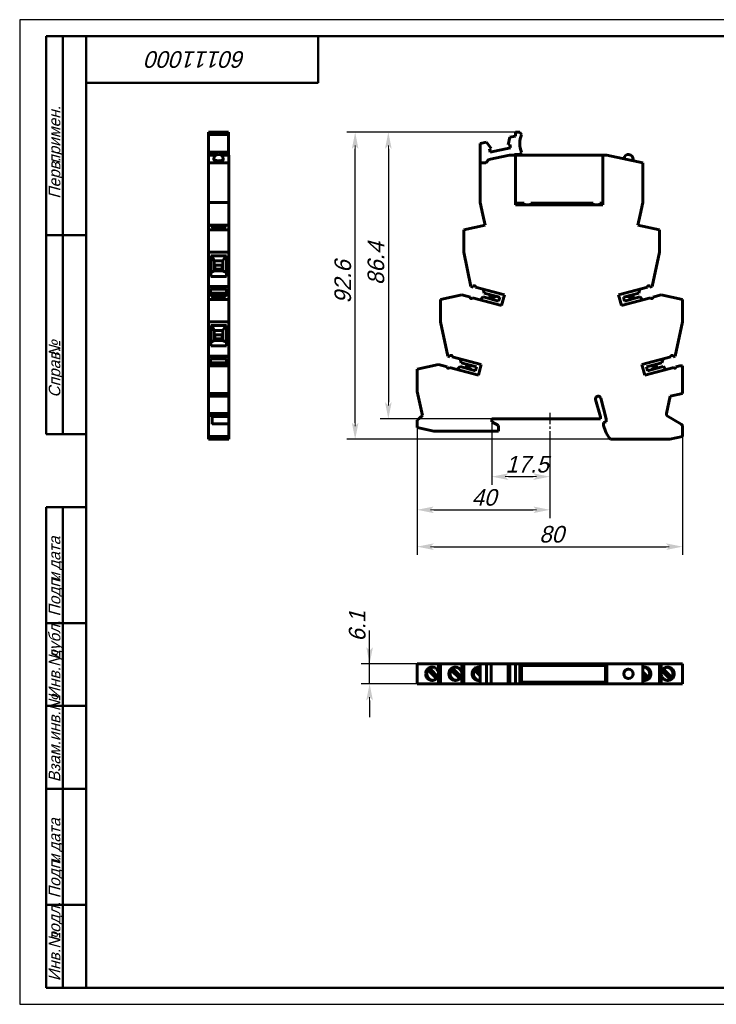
# Model space of a CAD drawing. Header units: millimetres. Extents: x 0 to 420, y 0 to 297.
# Tile 1 of 2: x 0 to 210, y 0 to 297. Entities that reach past the tile are written whole.
import ezdxf

# ---------------------------------------------------------------- set-up
doc = ezdxf.new("R2010")
doc.units = ezdxf.units.MM
doc.linetypes.add('CENTER_per1_scale0.109055', pattern=[5.54, 3.4625, -0.6925, 0.6925, -0.6925])
doc.styles.add('TextStyle_1', font='T-FLEX Type A.TTF', dxfattribs={"oblique": 15, "height": 5})
doc.styles.add('TextStyle_2', font='T-FLEX Type A.TTF', dxfattribs={"oblique": 15, "height": 3.5})
doc.styles.add('TextStyle_8', font='T-FLEX Type A.TTF', dxfattribs={"oblique": 15, "height": 5})
doc.dimstyles.new('DIM_ST_1', dxfattribs={"dimtxt": 5, "dimasz": 5, "dimexe": 2.5, "dimexo": 0, "dimtad": 1, "dimrnd": 0.01, "dimdsep": 46, "dimtxsty": 'TextStyle_1', "dimblk": 'Arrow_3_C7_Status', "dimcen": 0.09, "dimclrd": 7, "dimclre": 7, "dimclrt": 7, "dimazin": 0, "dimtfac": 1, "dimtdec": 0, "dimtmove": 0, "dimatfit": 0, "dimldrblk": 'NONE', "dimfxl": 1, "dimtvp": 1, "dimtolj": 1, "dimarcsym": 0})
doc.dimstyles.new('DIM_ST_2', dxfattribs={"dimtxt": 5, "dimasz": 5, "dimexe": 2.5, "dimexo": 0, "dimtad": 1, "dimrnd": 0.01, "dimdsep": 46, "dimtxsty": 'TextStyle_1', "dimblk": 'Arrow_3_C7_Status', "dimcen": 0.09, "dimclrd": 7, "dimclre": 7, "dimclrt": 7, "dimazin": 0, "dimtfac": 1, "dimtdec": 0, "dimtmove": 0, "dimatfit": 0, "dimldrblk": 'NONE', "dimfxl": 1, "dimtvp": 1, "dimtolj": 1, "dimarcsym": 0})

# ---------------------------------------------------------------- blocks, each defined once
blk = doc.blocks.new('Arrow_3_C7_Status')
at = {"color": 7, "linetype": 'Continuous', "lineweight": 0}
blk.add_line((-1, 0), (-0.8, 0), dxfattribs=at)
at = {"color": 7}
blk.add_solid([(-1, -0.2), (0, 0), (-0.8, 0), (-1, 0.2)], dxfattribs=at)
blk = doc.blocks.new('*D5')
at = {"color": 7, "lineweight": -2}
for p, q in [((142.34, 176.63), (142.34, 156.66)), ((159.84, 172.9), (159.84, 156.66)), ((147.34, 159.16), (154.84, 159.16))]:
    blk.add_line(p, q, dxfattribs=at)
at = {"layer": 'Defpoints', "color": 0}
for p in [(142.34, 176.63), (159.84, 172.9), (159.84, 159.16)]:
    blk.add_point(p, dxfattribs=at)
at = {"color": 7, "lineweight": -2, "xscale": 5, "yscale": 5, "zscale": 5, "rotation": 180}
blk.add_blockref('Arrow_3_C7_Status', (142.34, 159.16), dxfattribs=at)
at = {"color": 7, "lineweight": -2, "xscale": 5, "yscale": 5, "zscale": 5}
blk.add_blockref('Arrow_3_C7_Status', (159.84, 159.16), dxfattribs=at)
blk = doc.blocks.new('_None')
blk = doc.blocks.new('*D6')
at = {"color": 7, "lineweight": -2}
for p, q in [((150.8, 263.03), (98.63, 263.03)), ((101.13, 175.43), (101.13, 258.03)), ((178.06, 170.43), (98.63, 170.43))]:
    blk.add_line(p, q, dxfattribs=at)
at = {"layer": 'Defpoints', "color": 0}
for p in [(101.13, 263.03), (150.8, 263.03), (178.06, 170.43)]:
    blk.add_point(p, dxfattribs=at)
at = {"color": 7, "lineweight": -2, "xscale": 5, "yscale": 5, "zscale": 5}
for p, rotation in [((101.13, 263.03), 90), ((101.13, 170.43), 270)]:
    blk.add_blockref('Arrow_3_C7_Status', p, dxfattribs=dict(at, rotation=rotation))
blk = doc.blocks.new('*D7')
at = {"color": 7, "lineweight": -2}
for p, q in [((149.44, 263.03), (108.63, 263.03)), ((111.13, 258.03), (111.13, 181.63)), ((142.34, 176.63), (108.63, 176.63))]:
    blk.add_line(p, q, dxfattribs=at)
at = {"layer": 'Defpoints', "color": 0}
for p in [(149.44, 263.03), (111.13, 176.63), (142.34, 176.63)]:
    blk.add_point(p, dxfattribs=at)
at = {"color": 7, "lineweight": -2, "xscale": 5, "yscale": 5, "zscale": 5}
for p, rotation in [((111.13, 263.03), 89.99999999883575), ((111.13, 176.63), 269.9999999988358)]:
    blk.add_blockref('Arrow_3_C7_Status', p, dxfattribs=dict(at, rotation=rotation))
blk = doc.blocks.new('*D8')
at = {"color": 7, "lineweight": -2}
for p, q in [((119.84, 174), (119.84, 146.66)), ((159.84, 172.9), (159.84, 146.66)), ((124.84, 149.16), (154.84, 149.16))]:
    blk.add_line(p, q, dxfattribs=at)
at = {"layer": 'Defpoints', "color": 0}
for p in [(119.84, 174), (159.84, 172.9), (159.84, 149.16)]:
    blk.add_point(p, dxfattribs=at)
at = {"color": 7, "lineweight": -2, "xscale": 5, "yscale": 5, "zscale": 5, "rotation": 180}
blk.add_blockref('Arrow_3_C7_Status', (119.84, 149.16), dxfattribs=at)
at = {"color": 7, "lineweight": -2, "xscale": 5, "yscale": 5, "zscale": 5}
blk.add_blockref('Arrow_3_C7_Status', (159.84, 149.16), dxfattribs=at)
blk = doc.blocks.new('*D9')
at = {"color": 7, "lineweight": -2}
for p, q in [((119.84, 174), (119.84, 135.54)), ((199.84, 171.23), (199.84, 135.54)), ((124.84, 138.04), (194.84, 138.04))]:
    blk.add_line(p, q, dxfattribs=at)
at = {"layer": 'Defpoints', "color": 0}
for p in [(119.84, 174), (199.84, 171.23), (199.84, 138.04)]:
    blk.add_point(p, dxfattribs=at)
at = {"color": 7, "lineweight": -2, "xscale": 5, "yscale": 5, "zscale": 5}
for p, rotation in [((119.84, 138.04), 180), ((199.84, 138.04), 360)]:
    blk.add_blockref('Arrow_3_C7_Status', p, dxfattribs=dict(at, rotation=rotation))
blk = doc.blocks.new('*D10')
at = {"color": 7, "lineweight": -2}
for p, q in [((105.48, 102.74), (105.48, 112.74)), ((105.48, 107.74), (105.48, 112.74)), ((119.84, 102.74), (102.98, 102.74)), ((105.48, 96.64), (105.48, 102.74)), ((119.84, 96.64), (102.98, 96.64)), ((105.48, 91.64), (105.48, 86.64))]:
    blk.add_line(p, q, dxfattribs=at)
at = {"layer": 'Defpoints', "color": 0}
for p in [(105.48, 102.74), (119.84, 102.74), (119.84, 96.64)]:
    blk.add_point(p, dxfattribs=at)
at = {"color": 7, "lineweight": -2, "xscale": 5, "yscale": 5, "zscale": 5}
for p, rotation in [((105.48, 102.74), 270.0000000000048), ((105.48, 96.64), 90.00000000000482)]:
    blk.add_blockref('Arrow_3_C7_Status', p, dxfattribs=dict(at, rotation=rotation))
blk = doc.blocks.new('_FR1Страница_1')
at = {"color": 7, "linetype": 'Continuous', "lineweight": 25}
for p, q in [((0, 297), (0, 0)), ((420, 297), (0, 297)), ((0, 0), (420, 0))]:
    blk.add_line(p, q, dxfattribs=at)
at = {"color": 7, "linetype": 'Continuous', "lineweight": 50}
for p, q in [((8, 292), (8, 172)), ((8, 292), (20, 292)), ((13, 292), (13, 172)), ((20, 5), (20, 292)), ((20, 292), (415, 292)), ((90, 278), (90, 292)), ((20, 278), (90, 278)), ((8, 232), (20, 232)), ((8, 172), (20, 172)), ((8, 5), (8, 150)), ((8, 150), (20, 150)), ((13, 150), (13, 5)), ((8, 115), (20, 115)), ((8, 90), (20, 90)), ((20, 65), (8, 65)), ((8, 30), (20, 30)), ((20, 5), (8, 5)), ((415, 5), (20, 5))]:
    blk.add_line(p, q, dxfattribs=at)
at = {"color": 7, "oblique": 15}
for s, height, rotation, style, p in [('60111000', 5, 180, 'TextStyle_8', (68.16, 287.5)), ('примен.', 3.5, 90, 'TextStyle_2', (12.25, 253.52)), ('Перв.', 3.5, 90, 'TextStyle_2', (12.25, 243.01)), ('№', 3.5, 90, 'TextStyle_2', (12.25, 195.27)), ('Справ.', 3.5, 90, 'TextStyle_2', (12.25, 183.01)), ('дата', 3.5, 90, 'TextStyle_2', (12.25, 131.01)), ('Подп.', 3.5, 90, 'TextStyle_2', (12.25, 117)), ('и', 3.5, 90, 'TextStyle_2', (12.25, 127.51)), ('дубл.', 3.5, 90, 'TextStyle_2', (12.25, 104.01)), ('Инв.№', 3.5, 90, 'TextStyle_2', (12.25, 92)), ('Взам.инв.№', 3.5, 90, 'TextStyle_2', (12.25, 67)), ('дата', 3.5, 90, 'TextStyle_2', (12.25, 46.01)), ('Подп.', 3.5, 90, 'TextStyle_2', (12.25, 32)), ('и', 3.5, 90, 'TextStyle_2', (12.25, 42.51)), ('подл.', 3.5, 90, 'TextStyle_2', (12.25, 19.01)), ('Инв.№', 3.5, 90, 'TextStyle_2', (12.25, 7))]:
    blk.add_text(s, height=height, rotation=rotation, dxfattribs=dict(at, style=style)).set_placement(p)
blk = doc.blocks.new('Страница_1')
at = {"color": 7, "linetype": 'Continuous', "lineweight": 60}
for p, q in [((62.978, 263.029), (56.928, 263.029)), ((56.928, 262.345), (56.928, 263.029)), ((62.978, 262.345), (56.928, 262.345)), ((56.928, 259.679), (56.928, 262.345)), ((62.978, 263.029), (62.978, 262.345)), ((62.978, 259.679), (62.978, 262.345)), ((147.735, 261.523), (147.268, 259.272)), ((149.441, 261.885), (147.735, 261.523)), ((150.803, 263.029), (149.441, 263.029)), ((149.441, 263.029), (149.441, 261.885)), ((151.29, 262.345), (150.803, 263.029)), ((56.928, 257.012), (56.928, 259.679)), ((62.978, 257.012), (62.978, 259.679)), ((140.772, 260.043), (138.841, 259.632)), ((138.841, 259.632), (138.841, 253.829)), ((142.114, 258.176), (140.772, 260.043)), ((147.268, 259.272), (147.784, 259.381)), ((147.784, 259.381), (148.007, 258.335)), ((56.903, 256.134), (59.215, 256.134)), ((56.903, 256.134), (56.903, 253.829)), ((56.928, 256.329), (56.928, 257.012)), ((62.978, 257.012), (56.928, 257.012)), ((56.928, 256.129), (56.928, 256.329)), ((59.736, 256.329), (56.928, 256.329)), ((57.403, 256.134), (57.403, 256.329)), ((62.978, 256.329), (60.178, 256.329)), ((60.693, 256.134), (63.003, 256.134)), ((62.503, 256.329), (62.503, 256.134)), ((62.978, 257.012), (62.978, 256.329)), ((62.978, 256.329), (62.978, 256.129)), ((63.003, 256.134), (63.003, 253.829)), ((141.468, 254.806), (147.691, 256.129)), ((141.598, 258.066), (142.114, 258.176)), ((141.82, 257.02), (141.598, 258.066)), ((148.007, 258.335), (141.82, 257.02)), ((149.291, 256.129), (147.691, 256.129)), ((149.291, 256.129), (149.175, 256.329)), ((149.175, 256.329), (150.803, 256.329)), ((149.491, 255.782), (149.291, 256.129)), ((149.355, 256.129), (175.93, 256.129)), ((149.491, 255.782), (149.491, 241.129)), ((150.803, 256.329), (151.29, 257.012)), ((175.994, 256.134), (175.791, 255.782)), ((175.791, 255.782), (175.791, 241.129)), ((175.994, 256.134), (176.994, 256.134)), ((176.994, 256.134), (187.841, 253.829)), ((56.903, 253.829), (56.903, 241.85)), ((56.903, 253.829), (63.003, 253.829)), ((58.553, 254.948), (58.553, 254.749)), ((61.353, 254.749), (61.353, 254.948)), ((63.003, 253.829), (63.003, 241.85)), ((138.841, 253.829), (138.941, 253.829)), ((138.841, 241.85), (138.841, 253.779)), ((138.941, 253.779), (138.841, 253.779)), ((138.941, 253.829), (140.491, 253.829)), ((138.941, 253.829), (138.941, 253.779)), ((140.491, 253.829), (141.468, 254.806)), ((184.89, 254.456), (184.926, 254.804)), ((187.841, 253.829), (187.841, 241.85)), ((56.903, 238.129), (56.903, 241.85)), ((56.903, 241.85), (63.003, 241.85)), ((63.003, 241.85), (63.003, 238.129)), ((138.841, 241.85), (139.632, 238.129)), ((152.061, 241.629), (149.491, 241.629)), ((175.791, 241.129), (149.491, 241.129)), ((150.031, 241.629), (150.031, 241.129)), ((151.051, 241.629), (151.051, 241.129)), ((152.061, 241.629), (152.061, 241.129)), ((172.851, 241.629), (154.061, 241.629)), ((154.061, 241.129), (154.061, 241.629)), ((155.071, 241.629), (155.071, 241.129)), ((156.091, 241.629), (156.091, 241.129)), ((159.441, 241.329), (159.241, 241.129)), ((160.111, 241.329), (159.441, 241.329)), ((160.111, 241.629), (160.111, 241.129)), ((161.131, 241.629), (161.131, 241.129)), ((171.731, 241.629), (171.731, 241.129)), ((172.191, 241.629), (172.191, 241.129)), ((172.851, 241.629), (172.851, 241.129)), ((174.851, 241.129), (174.851, 241.629)), ((175.791, 241.629), (174.851, 241.629)), ((175.511, 241.629), (175.511, 241.129)), ((187.05, 238.129), (187.841, 241.85)), ((56.903, 235.001), (56.903, 238.129)), ((63.003, 238.129), (63.003, 235.001)), ((139.632, 238.129), (140.297, 235.001)), ((186.385, 235.001), (187.05, 238.129)), ((56.903, 235.001), (59.953, 235.001)), ((56.903, 235.001), (56.903, 233.629)), ((59.953, 235.001), (63.003, 235.001)), ((63.003, 235.001), (63.003, 233.629)), ((133.841, 233.629), (140.297, 235.001)), ((186.385, 235.001), (192.841, 233.629)), ((56.903, 233.629), (56.903, 226.895)), ((63.003, 233.629), (56.903, 233.629)), ((63.003, 233.629), (63.003, 226.895)), ((133.841, 233.629), (133.841, 226.895)), ((192.841, 233.629), (192.841, 226.895)), ((63.003, 226.895), (56.903, 226.895)), ((56.903, 226.895), (56.903, 216.526)), ((57.603, 225.806), (57.603, 219.583)), ((62.303, 225.806), (57.603, 225.806)), ((57.777, 225.806), (58.653, 224.237)), ((62.128, 225.806), (61.253, 224.237)), ((62.303, 219.583), (62.303, 225.806)), ((63.003, 226.895), (63.003, 216.526)), ((136.045, 216.526), (133.841, 226.895)), ((192.841, 226.895), (190.637, 216.526)), ((58.653, 224.237), (61.253, 224.237)), ((58.653, 224.237), (58.653, 221.205)), ((58.853, 222.951), (58.653, 223.146)), ((58.853, 222.951), (58.853, 221.726)), ((61.053, 222.951), (58.853, 222.951)), ((61.253, 223.146), (61.053, 222.951)), ((61.053, 222.951), (61.053, 221.726)), ((61.253, 224.237), (61.253, 221.205)), ((57.603, 220.742), (58.653, 221.205)), ((58.653, 221.921), (58.853, 221.726)), ((61.253, 221.498), (58.653, 221.498)), ((61.253, 221.205), (58.653, 221.205)), ((58.853, 221.726), (61.053, 221.726)), ((61.053, 221.726), (61.253, 221.921)), ((62.303, 220.742), (61.253, 221.205)), ((57.603, 219.583), (62.303, 219.583)), ((56.903, 216.526), (56.903, 216.354)), ((63.003, 216.526), (56.903, 216.526)), ((63.003, 216.354), (56.903, 216.354)), ((56.903, 216.348), (56.903, 216.32)), ((56.903, 216.32), (56.903, 214.001)), ((63.003, 216.32), (56.903, 216.32)), ((56.903, 214.001), (56.903, 212.629)), ((59.953, 214.001), (56.903, 214.001)), ((57.553, 215.69), (57.553, 214.519)), ((62.353, 215.69), (57.553, 215.69)), ((57.553, 214.519), (57.553, 214.001)), ((57.553, 214.519), (62.353, 214.519)), ((58.503, 214.159), (61.403, 214.159)), ((58.503, 214.001), (58.503, 214.159)), ((63.003, 214.001), (59.953, 214.001)), ((61.403, 214.159), (61.403, 214.001)), ((62.353, 214.519), (62.353, 215.69)), ((62.353, 214.001), (62.353, 214.519)), ((63.003, 216.526), (63.003, 216.354)), ((63.003, 216.348), (63.003, 216.32)), ((63.003, 216.32), (63.003, 214.001)), ((63.003, 214.001), (63.003, 212.629)), ((126.841, 212.629), (133.297, 214.001)), ((133.297, 214.001), (135.856, 213.315)), ((136.686, 216.354), (136.045, 216.526)), ((136.745, 216.574), (136.686, 216.354)), ((137.393, 216.32), (137.405, 216.41)), ((146.126, 213.98), (137.393, 216.32)), ((139.753, 215.687), (140.067, 214.516)), ((144.697, 213.276), (140.067, 214.516)), ((141.401, 214.159), (141.828, 213.731)), ((146.126, 213.98), (145.272, 210.792)), ((189.289, 216.32), (180.554, 213.979)), ((181.408, 210.792), (180.554, 213.979)), ((186.625, 214.519), (181.984, 213.276)), ((184.853, 213.731), (185.281, 214.159)), ((186.939, 215.69), (186.625, 214.519)), ((189.277, 216.41), (189.289, 216.32)), ((189.996, 216.354), (189.937, 216.574)), ((190.637, 216.526), (189.996, 216.354)), ((190.825, 213.315), (193.385, 214.001)), ((193.385, 214.001), (199.841, 212.629)), ((63.003, 212.629), (56.903, 212.629)), ((56.903, 212.629), (56.903, 205.895)), ((63.003, 212.629), (63.003, 205.895)), ((126.841, 212.629), (126.841, 205.895)), ((135.856, 213.315), (135.844, 213.225)), ((136.533, 213.134), (145.272, 210.792)), ((139.756, 213.357), (138.899, 212.5)), ((139.756, 213.357), (144.387, 212.116)), ((141.079, 213.003), (141.676, 213.163)), ((142.217, 213.087), (143.395, 212.382)), ((142.334, 213.526), (143.683, 213.547)), ((144.387, 212.116), (144.697, 213.276)), ((181.408, 210.792), (190.149, 213.134)), ((181.984, 213.276), (182.295, 212.116)), ((182.295, 212.116), (186.936, 213.36)), ((182.998, 213.547), (184.347, 213.526)), ((183.287, 212.382), (184.465, 213.087)), ((185.006, 213.163), (185.603, 213.003)), ((186.936, 213.36), (187.793, 212.503)), ((190.837, 213.225), (190.825, 213.315)), ((199.841, 212.629), (199.841, 205.895)), ((56.903, 205.895), (56.903, 195.526)), ((63.003, 205.895), (56.903, 205.895)), ((63.003, 205.895), (63.003, 195.526)), ((129.045, 195.526), (126.841, 205.895)), ((199.841, 205.895), (197.637, 195.526)), ((62.303, 204.806), (57.603, 204.806)), ((57.603, 204.806), (57.603, 198.583)), ((57.777, 204.806), (58.653, 203.237)), ((58.653, 203.237), (61.253, 203.237)), ((58.653, 203.237), (58.653, 200.205)), ((58.853, 201.951), (58.653, 202.146)), ((61.253, 202.146), (61.053, 201.951)), ((62.128, 204.806), (61.253, 203.237)), ((61.253, 203.237), (61.253, 200.205)), ((62.303, 198.583), (62.303, 204.806)), ((57.603, 199.742), (58.653, 200.205)), ((58.653, 200.921), (58.853, 200.726)), ((61.253, 200.498), (58.653, 200.498)), ((61.253, 200.205), (58.653, 200.205)), ((58.853, 201.951), (58.853, 200.726)), ((61.053, 201.951), (58.853, 201.951)), ((58.853, 200.726), (61.053, 200.726)), ((61.053, 201.951), (61.053, 200.726)), ((61.053, 200.726), (61.253, 200.921)), ((62.303, 199.742), (61.253, 200.205)), ((57.603, 198.583), (62.303, 198.583)), ((56.903, 195.526), (56.903, 195.354)), ((63.003, 195.526), (56.903, 195.526)), ((63.003, 195.354), (56.903, 195.354)), ((56.903, 195.348), (56.903, 195.32)), ((63.003, 195.32), (56.903, 195.32)), ((56.903, 192.979), (56.903, 195.32)), ((57.553, 194.69), (57.553, 193.519)), ((57.553, 194.69), (62.353, 194.69)), ((57.553, 193.519), (57.553, 192.629)), ((57.553, 193.519), (62.353, 193.519)), ((58.503, 193.159), (61.403, 193.159)), ((58.503, 192.731), (58.503, 193.159)), ((61.403, 193.159), (61.403, 192.731)), ((62.353, 193.519), (62.353, 194.69)), ((62.353, 192.629), (62.353, 193.519)), ((63.003, 195.526), (63.003, 195.354)), ((63.003, 195.348), (63.003, 195.32)), ((63.003, 195.32), (63.003, 192.979)), ((129.686, 195.354), (129.045, 195.526)), ((129.745, 195.574), (129.686, 195.354)), ((130.393, 195.32), (130.405, 195.41)), ((130.393, 195.32), (139.128, 192.979)), ((132.753, 194.687), (133.067, 193.516)), ((137.697, 192.276), (133.067, 193.516)), ((134.401, 193.159), (134.828, 192.731)), ((187.554, 192.979), (196.289, 195.32)), ((193.625, 193.519), (188.984, 192.276)), ((191.853, 192.731), (192.281, 193.159)), ((193.939, 194.69), (193.625, 193.519)), ((196.277, 195.41), (196.289, 195.32)), ((196.996, 195.354), (196.937, 195.574)), ((197.637, 195.526), (196.996, 195.354)), ((56.903, 192.634), (56.903, 192.979)), ((56.903, 192.979), (57.553, 192.979)), ((56.903, 192.629), (63.003, 192.629)), ((56.903, 192.629), (56.903, 184.229)), ((58.503, 192.731), (58.503, 192.628)), ((61.403, 192.731), (61.403, 192.627)), ((63.003, 192.979), (62.353, 192.979)), ((63.003, 192.979), (63.003, 192.634)), ((63.003, 192.629), (63.003, 184.229)), ((119.841, 191.629), (126.297, 193.001)), ((119.841, 191.629), (119.841, 184.895)), ((126.297, 193.001), (128.856, 192.315)), ((128.856, 192.315), (128.844, 192.225)), ((129.533, 192.134), (138.274, 189.792)), ((132.756, 192.357), (131.899, 191.5)), ((132.756, 192.357), (137.387, 191.116)), ((134.079, 192.003), (134.676, 192.163)), ((135.217, 192.087), (136.395, 191.382)), ((135.334, 192.526), (136.683, 192.547)), ((137.387, 191.116), (137.697, 192.276)), ((139.128, 192.979), (138.274, 189.792)), ((188.408, 189.792), (187.554, 192.979)), ((188.408, 189.792), (197.149, 192.134)), ((188.984, 192.276), (189.295, 191.116)), ((189.295, 191.116), (193.936, 192.36)), ((189.998, 192.547), (191.347, 192.526)), ((191.465, 192.087), (190.287, 191.382)), ((192.603, 192.003), (192.006, 192.163)), ((193.936, 192.36), (194.793, 191.503)), ((197.825, 192.315), (198.996, 192.629)), ((197.837, 192.225), (197.825, 192.315)), ((199.841, 192.629), (198.996, 192.629)), ((199.841, 192.629), (199.841, 184.229)), ((56.903, 184.229), (56.903, 183.433)), ((56.903, 184.229), (63.003, 184.229)), ((63.003, 184.229), (63.003, 183.433)), ((119.841, 184.895), (121.395, 177.583)), ((199.841, 184.229), (196.059, 183.433)), ((56.903, 183.433), (56.903, 178.162)), ((56.903, 183.433), (63.003, 183.433)), ((63.003, 183.433), (63.003, 178.162)), ((173.621, 182.413), (173.591, 182.629)), ((173.621, 182.413), (175.082, 177.197)), ((176.841, 176.629), (175.163, 182.837)), ((196.059, 183.433), (194.95, 178.162)), ((63.003, 178.162), (56.903, 178.162)), ((56.903, 177.623), (56.903, 178.162)), ((56.903, 177.623), (58.053, 177.623)), ((56.903, 177.623), (56.903, 175.029)), ((58.053, 177.623), (58.053, 175.029)), ((63.003, 177.293), (58.053, 177.293)), ((63.003, 178.162), (63.003, 177.293)), ((63.003, 175.142), (63.003, 177.293)), ((119.841, 176.183), (121.395, 177.583)), ((119.841, 174.002), (119.841, 176.183)), ((142.341, 176.629), (142.341, 175.729)), ((175.082, 176.629), (142.341, 176.629)), ((142.341, 175.729), (144.341, 174.574)), ((175.082, 176.629), (175.082, 177.197)), ((176.041, 175.464), (176.841, 175.679)), ((176.041, 174.59), (176.041, 175.464)), ((176.841, 175.679), (176.841, 176.629)), ((194.949, 177.623), (194.95, 178.162)), ((194.949, 177.623), (199.441, 175.029)), ((56.903, 174.337), (56.903, 175.029)), ((56.903, 174.337), (56.903, 171.229)), ((63.003, 175.137), (58.053, 175.137)), ((63.003, 175.137), (63.003, 174.337)), ((63.003, 174.337), (63.003, 171.229)), ((124.891, 172.929), (119.841, 174.002)), ((144.341, 172.929), (124.891, 172.929)), ((144.341, 174.574), (144.341, 172.929)), ((199.841, 174.337), (199.841, 171.229)), ((56.903, 171.229), (56.903, 170.429)), ((63.003, 171.229), (56.903, 171.229)), ((63.003, 170.429), (56.903, 170.429)), ((63.003, 171.229), (63.003, 170.429)), ((196.041, 170.429), (178.058, 170.429)), ((199.841, 171.229), (196.041, 170.429)), ((119.841, 102.742), (126.297, 102.742)), ((119.841, 96.642), (119.841, 102.742)), ((123.6, 101.332), (126.085, 98.791)), ((126.297, 102.742), (126.835, 102.742)), ((126.297, 99.692), (126.297, 102.742)), ((126.841, 96.642), (126.841, 102.742)), ((126.841, 102.742), (133.297, 102.742)), ((133.085, 98.791), (130.6, 101.332)), ((133.297, 102.742), (133.835, 102.742)), ((133.297, 99.692), (133.297, 102.742)), ((133.841, 102.742), (138.835, 102.742)), ((133.841, 96.642), (133.841, 102.742)), ((138.841, 100.063), (137.6, 101.332)), ((138.841, 102.742), (140.441, 102.742)), ((138.841, 102.742), (138.841, 102.723)), ((138.841, 102.717), (138.841, 96.667)), ((138.841, 102.717), (140.772, 102.717)), ((140.441, 102.742), (141.468, 102.742)), ((140.441, 102.742), (140.441, 102.717)), ((140.772, 102.717), (142.114, 102.717)), ((140.772, 102.717), (140.772, 96.667)), ((141.468, 102.717), (141.468, 102.742)), ((141.468, 102.742), (147.691, 102.742)), ((142.114, 102.717), (142.114, 96.667)), ((142.12, 102.717), (147.262, 102.717)), ((147.268, 102.717), (147.735, 102.717)), ((147.268, 102.717), (147.268, 96.667)), ((147.691, 102.717), (147.691, 102.742)), ((147.691, 102.742), (149.291, 102.742)), ((147.735, 102.717), (147.735, 96.667)), ((147.735, 102.717), (149.441, 102.717)), ((149.291, 102.742), (149.491, 102.742)), ((149.291, 102.742), (149.291, 102.717)), ((149.441, 102.717), (150.803, 102.717)), ((149.441, 96.667), (149.441, 102.717)), ((149.491, 102.717), (149.491, 102.742)), ((149.491, 102.742), (175.791, 102.742)), ((150.803, 102.717), (150.803, 96.667)), ((150.803, 102.717), (151.29, 102.717)), ((151.29, 102.717), (151.29, 96.667)), ((176.641, 102.192), (151.29, 102.192)), ((175.791, 102.742), (175.994, 102.742)), ((175.791, 102.742), (175.791, 102.242)), ((175.791, 102.242), (175.994, 102.242)), ((175.994, 102.742), (176.994, 102.742)), ((175.994, 102.242), (175.994, 102.742)), ((175.994, 102.242), (176.791, 102.242)), ((176.641, 97.192), (176.641, 102.192)), ((176.791, 102.242), (176.791, 97.142)), ((176.994, 102.742), (187.841, 102.742)), ((176.994, 96.642), (176.994, 102.742)), ((183.533, 101.092), (183.513, 101.092)), ((187.841, 96.642), (187.841, 102.742)), ((187.847, 102.742), (192.841, 102.742)), ((192.841, 102.742), (192.841, 96.642)), ((192.847, 102.742), (193.385, 102.742)), ((193.385, 102.742), (193.385, 99.692)), ((193.385, 102.742), (199.841, 102.742)), ((193.909, 101.051), (196.358, 98.547)), ((196.566, 98.547), (194.013, 101.157)), ((199.841, 102.742), (199.841, 96.642)), ((125.669, 98.227), (123.116, 100.837)), ((123.116, 100.837), (123.324, 100.837)), ((125.773, 98.333), (123.324, 100.837)), ((126.297, 96.642), (126.297, 99.692)), ((130.116, 100.837), (130.324, 100.837)), ((130.116, 100.837), (132.669, 98.227)), ((132.773, 98.333), (130.324, 100.837)), ((133.297, 96.642), (133.297, 99.692)), ((137.116, 100.837), (138.841, 99.074)), ((137.116, 100.837), (137.324, 100.837)), ((138.841, 99.286), (137.324, 100.837)), ((183.513, 98.292), (183.533, 98.292)), ((189.566, 98.547), (187.841, 100.311)), ((187.841, 100.098), (189.358, 98.547)), ((187.841, 99.321), (189.082, 98.052)), ((189.566, 98.547), (189.358, 98.547)), ((193.385, 99.692), (193.385, 96.642)), ((193.597, 100.593), (196.082, 98.052)), ((196.566, 98.547), (196.358, 98.547)), ((119.841, 96.642), (126.297, 96.642)), ((126.297, 96.642), (126.835, 96.642)), ((126.841, 96.642), (133.297, 96.642)), ((133.297, 96.642), (133.835, 96.642)), ((133.841, 96.642), (138.835, 96.642)), ((140.772, 96.667), (138.841, 96.667)), ((138.841, 96.662), (138.841, 96.642)), ((138.941, 96.642), (138.841, 96.642)), ((138.941, 96.642), (138.941, 96.667)), ((138.941, 96.642), (140.491, 96.642)), ((140.491, 96.642), (140.491, 96.667)), ((140.491, 96.642), (141.468, 96.642)), ((142.114, 96.667), (140.772, 96.667)), ((141.468, 96.642), (141.468, 96.667)), ((141.468, 96.642), (147.691, 96.642)), ((147.262, 96.667), (142.12, 96.667)), ((147.735, 96.667), (147.268, 96.667)), ((147.691, 96.642), (147.691, 96.667)), ((149.291, 96.642), (147.691, 96.642)), ((149.441, 96.667), (147.735, 96.667)), ((149.291, 96.667), (149.291, 96.642)), ((149.491, 96.642), (149.291, 96.642)), ((150.803, 96.667), (149.441, 96.667)), ((149.491, 96.642), (149.491, 96.667)), ((175.791, 96.642), (149.491, 96.642)), ((151.29, 96.667), (150.803, 96.667)), ((151.29, 97.192), (176.641, 97.192)), ((175.791, 97.142), (175.791, 96.642)), ((175.994, 97.142), (175.791, 97.142)), ((175.994, 96.642), (175.791, 96.642)), ((176.791, 97.142), (175.994, 97.142)), ((175.994, 96.642), (175.994, 97.142)), ((175.994, 96.642), (176.994, 96.642)), ((176.994, 96.642), (187.841, 96.642)), ((187.847, 96.642), (192.841, 96.642)), ((192.847, 96.642), (193.385, 96.642)), ((193.385, 96.642), (199.841, 96.642))]:
    blk.add_line(p, q, dxfattribs=at)
at = {"color": 7, "linetype": 'CENTER_per1_scale0.109055', "lineweight": 25}
blk.add_line((159.841, 178.439), (159.841, 172.899), dxfattribs=at)
blk.add_line((159.841, 178.439), (159.841, 172.899), dxfattribs=at)
at = {"color": 7, "lineweight": 60, "flags": 128}
for points in [[(59.953, 254.456), (59.827, 254.457), (59.698, 254.461), (59.567, 254.467), (59.437, 254.477), (59.31, 254.489), (59.186, 254.504), (59.07, 254.521), (58.963, 254.542), (58.866, 254.564), (58.781, 254.589), (58.709, 254.614), (58.651, 254.641), (58.607, 254.668), (58.576, 254.695), (58.558, 254.722), (58.553, 254.749)], [(61.353, 254.749), (61.346, 254.719), (61.325, 254.69), (61.29, 254.662), (61.244, 254.636), (61.186, 254.61), (61.119, 254.587), (61.039, 254.564), (60.947, 254.543), (60.844, 254.523), (60.732, 254.506), (60.612, 254.49), (60.485, 254.478), (60.353, 254.468), (60.219, 254.461), (60.085, 254.457), (59.953, 254.456)], [(59.953, 235.001), (59.757, 234.999), (59.562, 234.993), (59.372, 234.983), (59.187, 234.969), (59.01, 234.952), (58.841, 234.931), (58.684, 234.907), (58.538, 234.879), (58.407, 234.849), (58.29, 234.816), (58.189, 234.781), (58.105, 234.744), (58.039, 234.706), (57.991, 234.666), (57.962, 234.626), (57.953, 234.585), (57.962, 234.544), (57.991, 234.504), (58.039, 234.464), (58.105, 234.426), (58.189, 234.389), (58.29, 234.354), (58.407, 234.321), (58.538, 234.291), (58.684, 234.264), (58.841, 234.239), (59.01, 234.218), (59.187, 234.201), (59.372, 234.187), (59.562, 234.177), (59.757, 234.171), (59.953, 234.169)], [(59.953, 234.169), (60.149, 234.171), (60.343, 234.177), (60.533, 234.187), (60.718, 234.201), (60.895, 234.218), (61.064, 234.239), (61.221, 234.264), (61.367, 234.291), (61.499, 234.321), (61.616, 234.354), (61.716, 234.389), (61.8, 234.426), (61.866, 234.464), (61.914, 234.504), (61.943, 234.544), (61.953, 234.585), (61.943, 234.626), (61.914, 234.666), (61.866, 234.706), (61.8, 234.744), (61.716, 234.781), (61.616, 234.816), (61.499, 234.849), (61.367, 234.879), (61.221, 234.907), (61.064, 234.931), (60.895, 234.952), (60.718, 234.969), (60.533, 234.983), (60.343, 234.993), (60.149, 234.999), (59.953, 235.001)], [(59.953, 214.001), (59.757, 213.999), (59.562, 213.993), (59.372, 213.983), (59.187, 213.969), (59.01, 213.952), (58.841, 213.931), (58.684, 213.907), (58.538, 213.879), (58.407, 213.849), (58.29, 213.816), (58.189, 213.781), (58.105, 213.744), (58.039, 213.706), (57.991, 213.666), (57.962, 213.626), (57.953, 213.585), (57.962, 213.544), (57.991, 213.504), (58.039, 213.464), (58.105, 213.426), (58.189, 213.389), (58.29, 213.354), (58.407, 213.321), (58.538, 213.291), (58.684, 213.264), (58.841, 213.239), (59.01, 213.218), (59.187, 213.201), (59.372, 213.187), (59.562, 213.177), (59.757, 213.171), (59.953, 213.169)], [(59.953, 213.169), (60.149, 213.171), (60.343, 213.177), (60.533, 213.187), (60.718, 213.201), (60.895, 213.218), (61.064, 213.239), (61.221, 213.264), (61.367, 213.291), (61.499, 213.321), (61.616, 213.354), (61.716, 213.389), (61.8, 213.426), (61.866, 213.464), (61.914, 213.504), (61.943, 213.544), (61.953, 213.585), (61.943, 213.626), (61.914, 213.666), (61.866, 213.706), (61.8, 213.744), (61.716, 213.781), (61.616, 213.816), (61.499, 213.849), (61.367, 213.879), (61.221, 213.907), (61.064, 213.931), (60.895, 213.952), (60.718, 213.969), (60.533, 213.983), (60.343, 213.993), (60.149, 213.999), (59.953, 214.001)], [(122.384, 99.692), (122.393, 99.888), (122.422, 100.082), (122.468, 100.273), (122.533, 100.458), (122.615, 100.635), (122.714, 100.803), (122.828, 100.961), (122.957, 101.106), (123.099, 101.238), (123.253, 101.355), (123.418, 101.456), (123.592, 101.54), (123.772, 101.606), (123.959, 101.654), (124.149, 101.683), (124.34, 101.692), (124.532, 101.683), (124.722, 101.654), (124.908, 101.606), (125.089, 101.54), (125.263, 101.456), (125.427, 101.355), (125.581, 101.238), (125.724, 101.106), (125.853, 100.961), (125.967, 100.803), (126.066, 100.635), (126.148, 100.458), (126.212, 100.273), (126.259, 100.082), (126.287, 99.888), (126.297, 99.692)], [(123.6, 101.332), (123.75, 101.429), (123.908, 101.512), (124.073, 101.58), (124.243, 101.632), (124.417, 101.668), (124.538, 101.682)], [(129.384, 99.692), (129.393, 99.888), (129.422, 100.082), (129.468, 100.273), (129.533, 100.458), (129.615, 100.635), (129.714, 100.803), (129.828, 100.961), (129.957, 101.106), (130.099, 101.238), (130.253, 101.355), (130.418, 101.456), (130.592, 101.54), (130.772, 101.606), (130.959, 101.654), (131.149, 101.683), (131.34, 101.692), (131.532, 101.683), (131.722, 101.654), (131.908, 101.606), (132.089, 101.54), (132.263, 101.456), (132.427, 101.355), (132.581, 101.238), (132.724, 101.106), (132.853, 100.961), (132.967, 100.803), (133.066, 100.635), (133.148, 100.458), (133.212, 100.273), (133.259, 100.082), (133.287, 99.888), (133.297, 99.692)], [(130.6, 101.332), (130.75, 101.429), (130.908, 101.512), (131.073, 101.58), (131.243, 101.632), (131.417, 101.668), (131.538, 101.682)], [(136.384, 99.692), (136.393, 99.888), (136.422, 100.082), (136.468, 100.273), (136.533, 100.458), (136.615, 100.635), (136.714, 100.803), (136.828, 100.961), (136.957, 101.106), (137.099, 101.238), (137.253, 101.355), (137.418, 101.456), (137.592, 101.54), (137.772, 101.606), (137.959, 101.654), (138.149, 101.683), (138.34, 101.692), (138.532, 101.683), (138.722, 101.654), (138.841, 101.623)], [(137.6, 101.332), (137.75, 101.429), (137.908, 101.512), (138.073, 101.58), (138.243, 101.632), (138.417, 101.668), (138.538, 101.682)], [(182.136, 99.692), (182.142, 99.825), (182.161, 99.959), (182.193, 100.093), (182.239, 100.224), (182.298, 100.351), (182.369, 100.472), (182.451, 100.584), (182.543, 100.687), (182.644, 100.778), (182.75, 100.858), (182.862, 100.926), (182.981, 100.984), (183.107, 101.03), (183.239, 101.064), (183.375, 101.085), (183.513, 101.092)], [(190.298, 99.692), (190.288, 99.888), (190.26, 100.082), (190.213, 100.273), (190.149, 100.458), (190.067, 100.635), (189.968, 100.803), (189.854, 100.961), (189.725, 101.106), (189.582, 101.238), (189.428, 101.355), (189.264, 101.456), (189.09, 101.54), (188.909, 101.606), (188.723, 101.654), (188.533, 101.683), (188.341, 101.692), (188.15, 101.683), (187.96, 101.654), (187.841, 101.623)], [(189.918, 99.692), (189.91, 99.874), (189.886, 100.054), (189.846, 100.231), (189.791, 100.403), (189.72, 100.57), (189.635, 100.729), (189.536, 100.88), (189.424, 101.021), (189.3, 101.151), (189.165, 101.269), (189.02, 101.374), (188.866, 101.466), (188.705, 101.542), (188.538, 101.604), (188.366, 101.649), (188.191, 101.679), (188.145, 101.682)], [(197.298, 99.692), (197.288, 99.888), (197.26, 100.082), (197.213, 100.273), (197.149, 100.458), (197.067, 100.635), (196.968, 100.803), (196.854, 100.961), (196.725, 101.106), (196.582, 101.238), (196.428, 101.355), (196.264, 101.456), (196.09, 101.54), (195.909, 101.606), (195.723, 101.654), (195.533, 101.683), (195.341, 101.692), (195.15, 101.683), (194.96, 101.654), (194.774, 101.606), (194.593, 101.54), (194.419, 101.456), (194.255, 101.355), (194.1, 101.238), (193.958, 101.106), (193.829, 100.961), (193.715, 100.803), (193.616, 100.635), (193.534, 100.458), (193.469, 100.273), (193.423, 100.082), (193.395, 99.888), (193.385, 99.692)], [(196.918, 99.692), (196.91, 99.874), (196.886, 100.054), (196.846, 100.231), (196.791, 100.403), (196.72, 100.57), (196.635, 100.729), (196.536, 100.88), (196.424, 101.021), (196.3, 101.151), (196.165, 101.269), (196.02, 101.374), (195.866, 101.466), (195.705, 101.542), (195.538, 101.604), (195.366, 101.649), (195.191, 101.679), (195.145, 101.682)], [(126.297, 99.692), (126.287, 99.496), (126.259, 99.302), (126.212, 99.112), (126.148, 98.927), (126.066, 98.749), (125.967, 98.581), (125.853, 98.423), (125.724, 98.278), (125.581, 98.146), (125.427, 98.029), (125.263, 97.928), (125.089, 97.845), (124.908, 97.778), (124.722, 97.731), (124.532, 97.702), (124.34, 97.692), (124.149, 97.702), (123.959, 97.731), (123.772, 97.778), (123.592, 97.845), (123.418, 97.928), (123.253, 98.029), (123.099, 98.146), (122.957, 98.278), (122.828, 98.423), (122.714, 98.581), (122.615, 98.749), (122.533, 98.927), (122.468, 99.112), (122.422, 99.302), (122.393, 99.496), (122.384, 99.692)], [(124.537, 97.703), (124.491, 97.706), (124.316, 97.735), (124.144, 97.781), (123.976, 97.842), (123.815, 97.919), (123.662, 98.01), (123.517, 98.115), (123.382, 98.233), (123.258, 98.363), (123.146, 98.504), (123.047, 98.655), (122.962, 98.815), (122.891, 98.981), (122.836, 99.154), (122.796, 99.331), (122.772, 99.511), (122.764, 99.692)], [(133.297, 99.692), (133.287, 99.496), (133.259, 99.302), (133.212, 99.112), (133.148, 98.927), (133.066, 98.749), (132.967, 98.581), (132.853, 98.423), (132.724, 98.278), (132.581, 98.146), (132.427, 98.029), (132.263, 97.928), (132.089, 97.845), (131.908, 97.778), (131.722, 97.731), (131.532, 97.702), (131.34, 97.692), (131.149, 97.702), (130.959, 97.731), (130.772, 97.778), (130.592, 97.845), (130.418, 97.928), (130.253, 98.029), (130.099, 98.146), (129.957, 98.278), (129.828, 98.423), (129.714, 98.581), (129.615, 98.749), (129.533, 98.927), (129.468, 99.112), (129.422, 99.302), (129.393, 99.496), (129.384, 99.692)], [(131.537, 97.703), (131.491, 97.706), (131.316, 97.735), (131.144, 97.781), (130.976, 97.842), (130.815, 97.919), (130.662, 98.01), (130.517, 98.115), (130.382, 98.233), (130.258, 98.363), (130.146, 98.504), (130.047, 98.655), (129.962, 98.815), (129.891, 98.981), (129.836, 99.154), (129.796, 99.331), (129.772, 99.511), (129.764, 99.692)], [(138.841, 97.761), (138.722, 97.731), (138.532, 97.702), (138.34, 97.692), (138.149, 97.702), (137.959, 97.731), (137.772, 97.778), (137.592, 97.845), (137.418, 97.928), (137.253, 98.029), (137.099, 98.146), (136.957, 98.278), (136.828, 98.423), (136.714, 98.581), (136.615, 98.749), (136.533, 98.927), (136.468, 99.112), (136.422, 99.302), (136.393, 99.496), (136.384, 99.692)], [(138.537, 97.703), (138.491, 97.706), (138.316, 97.735), (138.144, 97.781), (137.976, 97.842), (137.815, 97.919), (137.662, 98.01), (137.517, 98.115), (137.382, 98.233), (137.258, 98.363), (137.146, 98.504), (137.047, 98.655), (136.962, 98.815), (136.891, 98.981), (136.836, 99.154), (136.796, 99.331), (136.772, 99.511), (136.764, 99.692)], [(183.513, 98.292), (183.389, 98.298), (183.262, 98.316), (183.134, 98.346), (183.006, 98.391), (182.88, 98.449), (182.759, 98.52), (182.645, 98.605), (182.539, 98.702), (182.444, 98.81), (182.36, 98.926), (182.289, 99.049), (182.232, 99.177), (182.189, 99.307), (182.159, 99.438), (182.141, 99.566), (182.136, 99.692)], [(187.841, 97.761), (187.96, 97.731), (188.15, 97.702), (188.341, 97.692), (188.533, 97.702), (188.723, 97.731), (188.909, 97.778), (189.09, 97.845), (189.264, 97.928), (189.428, 98.029), (189.582, 98.146), (189.725, 98.278), (189.854, 98.423), (189.968, 98.581), (190.067, 98.749), (190.149, 98.927), (190.213, 99.112), (190.26, 99.302), (190.288, 99.496), (190.298, 99.692)], [(188.144, 97.703), (188.264, 97.716), (188.439, 97.753), (188.609, 97.805), (188.774, 97.873), (188.932, 97.955), (189.082, 98.052)], [(193.385, 99.692), (193.395, 99.496), (193.423, 99.302), (193.469, 99.112), (193.534, 98.927), (193.616, 98.749), (193.715, 98.581), (193.829, 98.423), (193.958, 98.278), (194.1, 98.146), (194.255, 98.029), (194.419, 97.928), (194.593, 97.845), (194.774, 97.778), (194.96, 97.731), (195.15, 97.702), (195.341, 97.692), (195.533, 97.702), (195.723, 97.731), (195.909, 97.778), (196.09, 97.845), (196.264, 97.928), (196.428, 98.029), (196.582, 98.146), (196.725, 98.278), (196.854, 98.423), (196.968, 98.581), (197.067, 98.749), (197.149, 98.927), (197.213, 99.112), (197.26, 99.302), (197.288, 99.496), (197.298, 99.692)], [(195.144, 97.703), (195.264, 97.716), (195.439, 97.753), (195.609, 97.805), (195.774, 97.873), (195.932, 97.955), (196.082, 98.052)]]:
    blk.add_lwpolyline(points, dxfattribs=at)
at = {"color": 7, "linetype": 'Continuous', "lineweight": 60}
for centre, radius, start, end in [((157.762, 259.679), 7, 157.60862, 180), ((157.762, 259.679), 7, 180, 202.39138), ((59.953, 254.948), 1.4, 90, 179.99966), ((59.953, 254.948), 1.4, 0.00085, 90), ((183.533, 254.948), 1.4, 354.14081, 174.14081), ((137.055, 216.41), 0.35, 0.00001, 152.16041), ((189.627, 216.41), 0.35, 27.83959, 180), ((136.194, 213.225), 0.35, 179.99999, 345), ((141.857, 212.487), 0.7, 59.1, 105), ((142.323, 214.226), 0.7, 225, 270.9), ((184.358, 214.226), 0.7, 269.1, 315), ((184.824, 212.487), 0.7, 75, 120.9), ((190.487, 213.225), 0.35, 195, 0.00001), ((130.055, 195.41), 0.35, 0.00001, 152.16041), ((196.627, 195.41), 0.35, 27.83959, 179.99999), ((129.194, 192.225), 0.35, 180.00001, 345), ((134.857, 191.487), 0.7, 59.1, 105), ((135.323, 193.226), 0.7, 225, 270.9), ((191.358, 193.226), 0.7, 269.1, 315), ((191.824, 191.487), 0.7, 75, 120.9), ((197.487, 192.225), 0.35, 194.99999, 0.00001), ((174.391, 182.629), 0.8, 15.12121, 180.00001), ((185.341, 176.529), 9.5, 191.77757, 219.94898), ((199.041, 174.337), 0.8, 359.99999, 60), ((124.957, 99.72), 1.979, 129.80017, 145.61725), ((131.957, 99.72), 1.979, 129.80017, 145.61725), ((138.957, 99.72), 1.979, 129.80017, 145.61725), ((183.596, 99.697), 1.396, 92.58506, 93.06954), ((183.533, 99.692), 1.4, 270, 89.66684), ((183.533, 99.692), 1.4, 89.66684, 90), ((124.794, 99.694), 2.031, 145.74704, 180.04976), ((131.794, 99.694), 2.031, 145.74704, 180.04976), ((138.794, 99.694), 2.031, 145.74704, 180.04976), ((187.725, 99.665), 1.979, 309.80017, 325.61725), ((187.887, 99.691), 2.031, 325.74704, 0.04976), ((194.725, 99.665), 1.979, 309.80017, 325.61725), ((194.887, 99.691), 2.031, 325.74704, 0.04976)]:
    blk.add_arc(centre, radius, start, end, dxfattribs=at)
blk.add_blockref('_FR1Страница_1', (0, 0))
at = {"color": 7, "style": 'TextStyle_1', "oblique": 15}
for s, p in [('86.4', (109.881, 216.951)), ('92.6', (99.881, 211.371)), ('6.1', (104.231, 109.412))]:
    blk.add_text(s, height=5, rotation=90, dxfattribs=at).set_placement(p)
for s, p in [('17.5', (146.446, 160.409)), ('40', (136.256, 150.409)), ('80', (156.626, 139.289))]:
    blk.add_text(s, height=5, dxfattribs=at).set_placement(p)
for base, p1, p2, angle, dimstyle, picture, middle in [((101.131, 263.029), (178.058, 170.429), (150.803, 263.029), 90, 'DIM_ST_1', '*D6', (101.131, 216.729)), ((111.131, 176.629), (149.441, 263.029), (142.341, 176.629), 270, 'DIM_ST_2', '*D7', (111.131, 222.309)), ((105.481, 102.742), (119.841, 96.642), (119.841, 102.742), 90, 'DIM_ST_2', '*D10', (105.481, 112.742))]:
    dim = blk.add_linear_dim(base=base, p1=p1, p2=p2, angle=angle, text=' ', dimstyle=dimstyle)
    dim.commit()
    dim.dimension.update_dxf_attribs({"geometry": picture, "text_midpoint": middle, "dimtype": 160})
for base, p1, p2, dimstyle, picture, middle in [((159.841, 159.159), (142.341, 176.629), (159.841, 172.899), 'DIM_ST_1', '*D5', (151.091, 159.159)), ((159.841, 149.159), (119.841, 174.002), (159.841, 172.899), 'DIM_ST_2', '*D8', (139.471, 149.159)), ((199.841, 138.039), (119.841, 174.002), (199.841, 171.229), 'DIM_ST_2', '*D9', (159.841, 138.039))]:
    dim = blk.add_linear_dim(base=base, p1=p1, p2=p2, text=' ', dimstyle=dimstyle)
    dim.commit()
    dim.dimension.update_dxf_attribs({"geometry": picture, "text_midpoint": middle, "dimtype": 160})

msp = doc.modelspace()

# ---------------------------------------------------------------- block references
msp.add_blockref('Страница_1', (0, 0))

doc.saveas('drawing.dxf')
